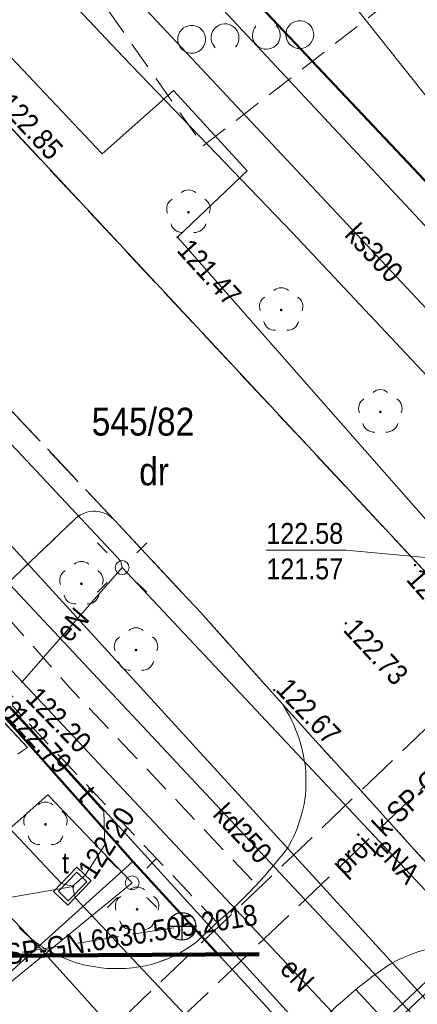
# Model space of a CAD drawing. Extents: x 6439600 to 6443631, y 5654340 to 5654937.
# Tile 44 of 54: x 6440980 to 6440994, y 5654752 to 5654787. Entities that reach past the tile are written whole.
import ezdxf
from ezdxf.enums import TextEntityAlignment as Align

# ---------------------------------------------------------------- set-up
doc = ezdxf.new("R2010")
doc.units = 0
doc.header["$MEASUREMENT"] = 0
for name, pattern in [('1.0_0.5', [1.5, 1, -0.5]), ('1.5_0.5', [2, 1.5, -0.5]), ('2', [0.9, 0.6, -0.3]), ('219-500', [0]), ('PRZER3-1', [4, 3, -1]), ('PTTL', [1.5, 1, -0.5])]:
    doc.linetypes.add(name, pattern=pattern)
doc.layers.get('0').update_dxf_attribs({"color": 2, "linetype": 'CONTINUOUS', "lineweight": 5})
for name, color, linetype in [('203-punkt graniczny', 7, 'CONTINUOUS'), ('209-oznaczenie konturu klasyfikacyjnego', 7, 'CONTINUOUS'), ('211-numer działki ewidencyjnej', 7, 'CONTINUOUS'), ('217-kontur klasyfikacyjny', 7, 'CONTINUOUS'), ('218-kontur użytku gruntowego', 7, 'CONTINUOUS'), ('219-działka ewidencyjna', 7, 'CONTINUOUS'), ('chodnik', 7, 'CONTINUOUS'), ('drzewo liściaste', 7, 'CONTINUOUS'), ('jezdnia', 7, 'CONTINUOUS'), ('komora podziemna', 7, 'CONTINUOUS'), ('krawężnik', 7, 'CONTINUOUS'), ('latarnia', 7, 'CONTINUOUS'), ('pikieta sztuczna', 7, 'CONTINUOUS'), ('pikieta sztuczna-Atr2', 7, 'CONTINUOUS'), ('przewód ciepłowniczy', 7, 'CONTINUOUS'), ('przewód elektroenergetyczny podziemny', 7, 'CONTINUOUS'), ('przewód elektroenergetyczny podziemny-Atr1', 7, 'CONTINUOUS'), ('przewód kanalizacyjny', 7, 'CONTINUOUS'), ('przewód kanalizacyjny - ob. projektowany', 7, 'CONTINUOUS'), ('przewód kanalizacyjny - ob. projektowany-Atr1', 7, 'CONTINUOUS'), ('przewód kanalizacyjny-Atr1', 7, 'CONTINUOUS'), ('przewód telekomunikacyjny podziemny', 7, 'CONTINUOUS'), ('przewód telekomunikacyjny podziemny-Atr1', 7, 'CONTINUOUS'), ('przewód wodociągowy', 7, 'CONTINUOUS'), ('przewód wodociągowy - ob. projektowany', 7, 'CONTINUOUS'), ('rzedna', 7, 'CONTINUOUS'), ('rzedna-Atr2', 7, 'CONTINUOUS'), ('rzedna-Atr3', 7, 'CONTINUOUS'), ('wylot kanału - ob. projektowany', 7, 'CONTINUOUS'), ('właz do komory lub kanału', 7, 'CONTINUOUS'), ('właz do komory lub kanału-Atr17', 7, 'CONTINUOUS'), ('Zakres', 7, 'CONTINUOUS')]:
    doc.layers.add(name, color=color, linetype=linetype)
doc.layers.add('z - kartowanie', color=2, linetype='CONTINUOUS', lineweight=5)
doc.layers.add('z - MPZT', color=121, linetype='PRZER3-1', lineweight=18)
doc.styles.add('MapaZas', font='geodezja.shx', dxfattribs={"width": 0.9})

# ---------------------------------------------------------------- blocks, each defined once
blk = doc.blocks.new('203')
at = {"linetype": 'Continuous', "lineweight": 0}
h = blk.add_hatch(color=0, dxfattribs=at)
edge = h.paths.add_edge_path()
edge.add_arc((0, 0), 0.045, 0, 360)
blk = doc.blocks.new('PW01')
at = {"linetype": 'Continuous', "lineweight": 13}
h = blk.add_hatch(color=0, dxfattribs=at)
edge = h.paths.add_edge_path()
edge.add_arc((0, 0), 0.045, 0, 360)
blk = doc.blocks.new('OP021')
at = {"linetype": 'Continuous', "lineweight": 13}
h = blk.add_hatch(color=0, dxfattribs=at)
edge = h.paths.add_edge_path()
edge.add_arc((0, 0), 0.05, 0, 360)
at = {"color": 0, "linetype": 'Continuous', "lineweight": 13}
for centre, start, end in [((0, 0.4), 49.272, 130.728), ((-0.38, 0.124), 121.308, 202.548), ((0.38, 0.124), 337.452, 58.692), ((-0.235, -0.324), 193.221, 274.871), ((0.235, -0.324), 265.129, 346.779)]:
    blk.add_arc(centre, 0.4, start, end, dxfattribs=at)
blk = doc.blocks.new('SM01')
at = {"color": 0, "linetype": 'Continuous', "lineweight": 13}
for p, q in [((-0.53, 0.531), (-0.883, 0.884)), ((0.531, 0.531), (0.884, 0.884)), ((-0.53, -0.53), (-0.883, -0.883)), ((0.531, -0.53), (0.884, -0.883))]:
    blk.add_line(p, q, dxfattribs=at)
blk.add_circle((0, 0), 0.25, dxfattribs=at)
blk = doc.blocks.new('SUKE')
at = {"color": 0, "linetype": 'Continuous'}
for p, q in [((0, 0.5), (0, -0.5)), ((-0.5, 0), (0.5, 0))]:
    blk.add_line(p, q, dxfattribs=at)
blk.add_circle((-0.001, -0.001), 0.5, dxfattribs=at)
blk = doc.blocks.new('OTZK')
at = {"color": 0}
blk.add_lwpolyline([(-1.2, 1), (-1.026352, 0.984808), (-0.85798, 0.939693), (-0.7, 0.866025), (-0.557212, 0.766044), (-0.433956, 0.642788), (-0.333975, 0.5), (-0.260307, 0.34202), (-0.215192, 0.173648), (-0.2, 0), (-0.215192, -0.173648), (-0.260307, -0.34202), (-0.333975, -0.5), (-0.44425, -0.654861), (-0.581841, -0.786053), (-0.741773, -0.888835), (-0.918267, -0.959493), (-1.104944, -0.995472), (-1.295056, -0.995472), (-1.481733, -0.959493), (-1.658227, -0.888835), (-1.818159, -0.786053), (-1.95575, -0.654861), (-2.066025, -0.5), (-2.145001, -0.327068), (-2.189821, -0.142315), (-2.198867, 0.047582), (-2.171812, 0.235759), (-2.109632, 0.415415), (-2.014576, 0.580057), (-1.890079, 0.723734), (-1.740641, 0.841254), (-1.571662, 0.928368), (-1.389251, 0.981929)], close=True, dxfattribs=at)
blk.add_lwpolyline([(0.469393, -0.682799), (0.35969, -0.542106), (0.276733, -0.384159), (0.223163, -0.213984), (0.200685, -0.036999), (0.210014, 0.141165), (0.250854, 0.314835), (0.321904, 0.478484), (0.420903, 0.626903), (0.5447, 0.755369), (0.689355, 0.859792), (0.850264, 0.936848), (1.022304, 0.984085), (1.2, 1), (1.377696, 0.984085), (1.549736, 0.936848), (1.710645, 0.859792), (1.8553, 0.755369), (1.979097, 0.626903), (2.078096, 0.478484), (2.149146, 0.314835), (2.189986, 0.141165), (2.199315, -0.036999), (2.176837, -0.213984), (2.123267, -0.384159), (2.04031, -0.542106), (1.930607, -0.682799)], dxfattribs=at)

msp = doc.modelspace()

# ---------------------------------------------------------------- linework, layer by layer
at = {"layer": '217-kontur klasyfikacyjny', "color": 3, "linetype": 'Continuous', "lineweight": 13, "flags": 128}
for points in [[(6441010.23, 5654765.19), (6440964.89, 5654822.25)], [(6440964.89, 5654822.25), (6441010.23, 5654765.19)], [(6440960.56, 5654817.8), (6441010.23, 5654765.19)], [(6440984.25, 5654757.15), (6440980.87, 5654754.1)], [(6440996.06, 5654744.3), (6440984.25, 5654757.15)], [(6440980.87, 5654754.1), (6440990.13, 5654743.83)]]:
    msp.add_lwpolyline(points, dxfattribs=at)
at = {"layer": '218-kontur użytku gruntowego', "color": 3, "linetype": 'Continuous', "lineweight": 13, "flags": 128}
for points in [[(6440960.56, 5654817.8), (6441010.23, 5654765.19)], [(6441010.23, 5654765.19), (6440960.56, 5654817.8)], [(6440984.25, 5654757.15), (6440975.96, 5654766.48)], [(6440975.96, 5654766.48), (6440984.25, 5654757.15)], [(6440980.87, 5654754.1), (6440984.25, 5654757.15)], [(6440984.25, 5654757.15), (6440980.87, 5654754.1)], [(6440996.06, 5654744.3), (6440984.25, 5654757.15)], [(6440984.25, 5654757.15), (6440996.06, 5654744.3)], [(6440979.36, 5654755.67), (6440980.87, 5654754.1)], [(6440980.87, 5654754.1), (6440979.36, 5654755.67)], [(6440990.13, 5654743.83), (6440980.87, 5654754.1)], [(6440980.87, 5654754.1), (6440990.13, 5654743.83)]]:
    msp.add_lwpolyline(points, dxfattribs=at)
at = {"layer": '219-działka ewidencyjna', "color": 3, "linetype": '219-500', "lineweight": 13}
for points in [[(6441039.966, 5654733.678), (6440960.56, 5654817.8)], [(6440979.07, 5654769.37), (6441011.675, 5654733.678)], [(6440980.87, 5654754.1), (6440958.429, 5654733.678)]]:
    msp.add_lwpolyline(points, dxfattribs=at)
at = {"layer": '219-działka ewidencyjna', "color": 3, "linetype": '219-500', "lineweight": 13, "flags": 128}
for points in [[(6440984.25, 5654757.15), (6440975.96, 5654766.48)], [(6440980.87, 5654754.1), (6440984.25, 5654757.15)], [(6440996.06, 5654744.3), (6440984.25, 5654757.15)], [(6440980.87, 5654754.1), (6440979.36, 5654755.67)], [(6440980.87, 5654754.1), (6440990.13, 5654743.83)]]:
    msp.add_lwpolyline(points, dxfattribs=at)
at = {"layer": 'chodnik', "color": 7, "linetype": '1.0_0.5', "lineweight": 13, "flags": 128}
msp.add_lwpolyline([(6440980.53, 5654762.09), (6440987.28, 5654754.96), (6440987.44, 5654755.1), (6440987.65, 5654755.28), (6440987.85, 5654755.46), (6440988.04, 5654755.64), (6440988.23, 5654755.83), (6440988.42, 5654756.02), (6440988.61, 5654756.22), (6440988.69, 5654756.31), (6440981.97, 5654763.41), (6440979.17, 5654766.58), (6440961.9, 5654785.16), (6440960.55, 5654786.59), (6440955.77, 5654791.75), (6440951.12, 5654796.56), (6440949.8, 5654795.26)], close=True, dxfattribs=at)
at = {"layer": 'jezdnia', "color": 7, "linetype": '1.5_0.5', "lineweight": 13}
for points in [[(6440861.609, 5654900.411), (6440863.69, 5654898.18), (6440871.93, 5654889.17), (6440876.06, 5654884.79), (6440879.48, 5654881.22), (6440906.8, 5654851.86), (6440923.44, 5654833.94), (6440929.76, 5654827.01), (6440946.76, 5654808.73), (6440952.95, 5654802.31), (6440964.82, 5654789.35), (6440983.59, 5654769.41), (6440986.02, 5654766.81), (6440986.68, 5654766.1), (6440989.64, 5654762.78), (6440998.11, 5654753.44), (6441004.18, 5654747.07), (6441016.644, 5654733.678)], [(6441026.268, 5654733.678), (6441014.05, 5654746.81), (6441013.69, 5654747.24), (6440979.44, 5654783.96), (6440979.03, 5654784.41), (6440957.47, 5654807.58), (6440948.41, 5654817.56), (6440937.72, 5654829.04), (6440912.17, 5654856.41), (6440871.169, 5654900.411)], [(6440980.13, 5654761), (6440980.3, 5654761.12), (6440980.47, 5654761.24), (6440977.87, 5654764.02)], [(6440998.11, 5654753.44), (6440989.64, 5654762.78), (6440989.81, 5654762.5), (6440989.89, 5654762.35), (6440989.96, 5654762.2), (6440990.03, 5654762.05), (6440990.1, 5654761.89), (6440990.16, 5654761.74), (6440990.21, 5654761.59), (6440990.26, 5654761.43), (6440990.31, 5654761.27), (6440990.35, 5654761.11), (6440990.38, 5654760.95), (6440990.41, 5654760.78), (6440990.44, 5654760.62), (6440990.46, 5654760.39), (6440990.47, 5654760.15), (6440990.47, 5654759.91), (6440990.46, 5654759.68), (6440990.44, 5654759.44), (6440990.4, 5654759.21), (6440990.35, 5654758.97), (6440990.29, 5654758.75), (6440990.22, 5654758.52), (6440990.14, 5654758.3), (6440990.05, 5654758.08), (6440989.94, 5654757.87), (6440989.83, 5654757.66), (6440989.67, 5654757.45), (6440989.5, 5654757.24), (6440989.33, 5654757.03), (6440989.15, 5654756.82), (6440988.98, 5654756.62), (6440988.69, 5654756.31), (6440988.61, 5654756.22), (6440988.42, 5654756.02), (6440988.23, 5654755.83), (6440988.04, 5654755.64), (6440987.85, 5654755.46), (6440987.65, 5654755.28), (6440987.44, 5654755.1), (6440987.28, 5654754.96), (6440987.24, 5654754.92), (6440986.56, 5654754.28), (6440986.38, 5654754.14), (6440986.18, 5654754.01), (6440985.99, 5654753.89), (6440985.78, 5654753.78), (6440985.57, 5654753.68), (6440985.29, 5654753.57), (6440984.92, 5654753.45), (6440984.7, 5654753.4), (6440984.47, 5654753.36), (6440984.24, 5654753.33), (6440984.01, 5654753.31), (6440983.78, 5654753.3), (6440983.56, 5654753.3), (6440983.34, 5654753.31), (6440983.12, 5654753.33), (6440982.91, 5654753.36), (6440982.69, 5654753.4), (6440982.48, 5654753.44), (6440982.27, 5654753.5), (6440982.06, 5654753.57), (6440981.85, 5654753.65), (6440981.65, 5654753.73), (6440981.45, 5654753.83), (6440981.26, 5654753.93), (6440981.07, 5654754.04), (6440980.89, 5654754.16), (6440980.7, 5654754.3), (6440980.52, 5654754.45), (6440980.34, 5654754.61), (6440980.17, 5654754.78)], [(6440994.63, 5654746.05), (6440991.14, 5654742.8), (6440986.82, 5654747.46), (6440987.83, 5654748.39), (6440990.8, 5654751.17), (6440990.99, 5654751.37), (6440991.18, 5654751.57), (6440991.57, 5654751.95), (6440991.78, 5654752.13), (6440991.98, 5654752.31), (6440992.2, 5654752.5), (6440992.4, 5654752.67), (6440992.62, 5654752.83), (6440992.84, 5654753), (6440993.06, 5654753.16), (6440993.28, 5654753.32), (6440993.51, 5654753.47), (6440993.75, 5654753.6), (6440993.99, 5654753.71), (6440994.24, 5654753.81), (6440994.49, 5654753.9)]]:
    msp.add_lwpolyline(points, dxfattribs=at)
at = {"layer": 'jezdnia', "color": 7, "linetype": '1.5_0.5', "lineweight": 13, "flags": 128}
for points in [[(6440983.59, 5654769.41), (6440964.82, 5654789.35), (6440964.91, 5654789.25), (6440965.03, 5654789.03), (6440965.09, 5654788.8), (6440965.1, 5654788.56), (6440965.04, 5654788.32), (6440964.94, 5654788.11), (6440964.79, 5654787.93), (6440961.9, 5654785.16), (6440979.17, 5654766.58), (6440982.19, 5654769.45), (6440982.28, 5654769.53), (6440982.38, 5654769.6), (6440982.48, 5654769.64), (6440982.6, 5654769.69), (6440982.71, 5654769.72), (6440982.83, 5654769.73), (6440982.91, 5654769.73), (6440983.07, 5654769.7), (6440983.19, 5654769.67), (6440983.3, 5654769.63), (6440983.4, 5654769.57), (6440983.5, 5654769.49)], [(6440992.26, 5654752.55), (6440999.84, 5654744.38), (6441002.76, 5654747.09), (6441002.93, 5654747.23), (6441003.14, 5654747.32), (6441003.35, 5654747.37), (6441003.58, 5654747.38), (6441003.8, 5654747.32), (6441004, 5654747.22), (6441004.18, 5654747.07), (6440998.11, 5654753.44), (6440997.14, 5654753.95), (6440996.88, 5654754.01), (6440996.62, 5654754.06), (6440996.35, 5654754.09), (6440996.08, 5654754.11), (6440995.81, 5654754.11), (6440995.54, 5654754.1), (6440995.28, 5654754.07), (6440995.01, 5654754.03), (6440994.75, 5654753.97), (6440994.49, 5654753.9), (6440994.24, 5654753.81), (6440993.99, 5654753.71), (6440993.75, 5654753.6), (6440993.51, 5654753.47), (6440993.28, 5654753.32), (6440993.06, 5654753.16), (6440992.84, 5654753), (6440992.62, 5654752.83), (6440992.4, 5654752.67)]]:
    msp.add_lwpolyline(points, close=True, dxfattribs=at)
at = {"layer": 'komora podziemna', "color": 30, "linetype": 'Continuous', "lineweight": 13, "flags": 128}
msp.add_lwpolyline([(6440981.41, 5654756.07), (6440982.25, 5654756.94), (6440982.76, 5654756.45), (6440981.92, 5654755.58)], close=True, dxfattribs=at)
at = {"layer": 'krawężnik', "color": 7, "linetype": 'Continuous', "lineweight": 13, "flags": 128}
for points in [[(6440948.99, 5654816.93), (6440957.47, 5654807.58), (6440979.03, 5654784.41), (6440979.44, 5654783.96), (6441013.69, 5654747.24)], [(6440964.79, 5654787.93), (6440961.9, 5654785.16), (6440979.17, 5654766.58), (6440982.19, 5654769.45), (6440982.28, 5654769.53), (6440982.38, 5654769.6), (6440982.48, 5654769.64), (6440982.6, 5654769.69), (6440982.71, 5654769.72), (6440982.83, 5654769.73), (6440982.91, 5654769.73), (6440983.07, 5654769.7), (6440983.19, 5654769.67), (6440983.3, 5654769.63), (6440983.4, 5654769.57), (6440983.5, 5654769.49), (6440983.59, 5654769.41)], [(6440989.64, 5654762.78), (6440986.68, 5654766.1), (6440986.02, 5654766.81), (6440983.59, 5654769.41)]]:
    msp.add_lwpolyline(points, dxfattribs=at)
at = {"layer": 'krawężnik', "color": 7, "linetype": 'Continuous', "lineweight": 13}
for points in [[(6440980.13, 5654761), (6440980.3, 5654761.12), (6440980.47, 5654761.24), (6440977.87, 5654764.02)], [(6440989.64, 5654762.78), (6440989.73, 5654762.64), (6440989.81, 5654762.5), (6440989.89, 5654762.35), (6440989.96, 5654762.2), (6440990.03, 5654762.05), (6440990.1, 5654761.9), (6440990.16, 5654761.74), (6440990.21, 5654761.59), (6440990.26, 5654761.43), (6440990.31, 5654761.27), (6440990.35, 5654761.11), (6440990.38, 5654760.95), (6440990.41, 5654760.78), (6440990.44, 5654760.62), (6440990.46, 5654760.39), (6440990.47, 5654760.15), (6440990.47, 5654759.91), (6440990.46, 5654759.68), (6440990.44, 5654759.44), (6440990.4, 5654759.21), (6440990.35, 5654758.97), (6440990.29, 5654758.75), (6440990.22, 5654758.52), (6440990.14, 5654758.3), (6440990.05, 5654758.08), (6440989.94, 5654757.87), (6440989.83, 5654757.66), (6440989.67, 5654757.45), (6440989.5, 5654757.24), (6440989.33, 5654757.03), (6440989.15, 5654756.82), (6440988.98, 5654756.62), (6440988.79, 5654756.42), (6440988.69, 5654756.31), (6440988.61, 5654756.22), (6440988.42, 5654756.02), (6440988.23, 5654755.83), (6440988.04, 5654755.64), (6440987.85, 5654755.46), (6440987.65, 5654755.28), (6440987.44, 5654755.1), (6440987.28, 5654754.96), (6440987.24, 5654754.92), (6440986.56, 5654754.28), (6440986.38, 5654754.14), (6440986.18, 5654754.01), (6440985.99, 5654753.89), (6440985.78, 5654753.78), (6440985.57, 5654753.68), (6440985.36, 5654753.6), (6440985.14, 5654753.52), (6440984.92, 5654753.45), (6440984.7, 5654753.4), (6440984.47, 5654753.36), (6440984.24, 5654753.33), (6440984.01, 5654753.31), (6440983.78, 5654753.3), (6440983.56, 5654753.3), (6440983.34, 5654753.31), (6440983.12, 5654753.33), (6440982.91, 5654753.36), (6440982.69, 5654753.4), (6440982.48, 5654753.44), (6440982.27, 5654753.5), (6440982.06, 5654753.57), (6440981.85, 5654753.65), (6440981.65, 5654753.73), (6440981.45, 5654753.83), (6440981.26, 5654753.93), (6440981.07, 5654754.04), (6440980.89, 5654754.16), (6440980.7, 5654754.3), (6440980.52, 5654754.45), (6440980.34, 5654754.61), (6440980.17, 5654754.78)], [(6440994.49, 5654753.9), (6440994.24, 5654753.81), (6440993.99, 5654753.71), (6440993.75, 5654753.6), (6440993.51, 5654753.47), (6440993.28, 5654753.32), (6440993.06, 5654753.16), (6440992.84, 5654753), (6440992.62, 5654752.83), (6440992.4, 5654752.67), (6440992.19, 5654752.49), (6440991.98, 5654752.31), (6440991.78, 5654752.13), (6440991.57, 5654751.95), (6440991.37, 5654751.76), (6440991.18, 5654751.57), (6440990.99, 5654751.37), (6440990.8, 5654751.17), (6440987.83, 5654748.39), (6440986.82, 5654747.46), (6440991.14, 5654742.8), (6440994.63, 5654746.05)]]:
    msp.add_lwpolyline(points, dxfattribs=at)
at = {"layer": 'przewód ciepłowniczy', "color": 212, "linetype": 'Continuous', "lineweight": 13, "flags": 128}
msp.add_lwpolyline([(6440996.08, 5654767.94), (6440985.86, 5654779.56), (6440988.36, 5654781.95), (6440985.72, 5654784.83), (6440983.15, 5654782.56), (6440958.66, 5654808.49), (6440928.7, 5654840.55)], dxfattribs=at)
at = {"layer": 'przewód ciepłowniczy', "color": 212, "linetype": 'Continuous', "lineweight": 13}
for points in [[(6440983.262, 5654733.678), (6440984.67, 5654735.08), (6440985.26, 5654735.64), (6440985.31, 5654736.02), (6440981.53, 5654739.71), (6440981.57, 5654740.02), (6440991.34, 5654749.15), (6440995.18, 5654752.8), (6441002.2, 5654759.61), (6441003.28, 5654760.61), (6441003.28, 5654760.92), (6441001.2, 5654763.1), (6441000.55, 5654763.15)], [(6440983.606, 5654733.678), (6440984.8, 5654734.91), (6440985.71, 5654735.79), (6440985.71, 5654736.08), (6440981.54, 5654740.17), (6440981.56, 5654740.44), (6440991.14, 5654749.4), (6440994.99, 5654753.03), (6441001.67, 5654760.15), (6441002.44, 5654760.94), (6441002.46, 5654761.27), (6441000.56, 5654763.22), (6441000.46, 5654763.24)]]:
    msp.add_lwpolyline(points, dxfattribs=at)
at = {"layer": 'przewód elektroenergetyczny podziemny', "color": 1, "linetype": 'Continuous', "lineweight": 13}
for points in [[(6440965.45, 5654805.6), (6440983.91, 5654786.04), (6440989.99, 5654779.72), (6441019.91, 5654747.86), (6441033.055, 5654733.678)], [(6440964.82, 5654778.08), (6440964.08, 5654774.2), (6440979.27, 5654757.83), (6440981.21, 5654759.54), (6440984.23, 5654756.38), (6440975.58, 5654749.32), (6440972.87, 5654749.59), (6440969.15, 5654746.05), (6440956.085, 5654733.678)]]:
    msp.add_lwpolyline(points, dxfattribs=at)
at = {"layer": 'przewód elektroenergetyczny podziemny', "color": 1, "linetype": 'Continuous', "lineweight": 13, "flags": 128}
for points in [[(6440964.35, 5654788.72), (6440983.82, 5654767.93), (6440983.87, 5654767.7)], [(6440980.28, 5654763.6), (6440960.35, 5654784.85)], [(6440980.28, 5654763.6), (6440983.87, 5654767.7)], [(6440983.87, 5654767.7), (6441003.63, 5654746.66), (6441003.68, 5654746.45)], [(6441000.03, 5654742.56), (6440980.28, 5654763.6)]]:
    msp.add_lwpolyline(points, dxfattribs=at)
at = {"layer": 'przewód kanalizacyjny', "color": 34, "linetype": 'Continuous', "lineweight": 13, "flags": 128}
for points in [[(6441003.23, 5654767.99), (6440982.61, 5654790.01)], [(6441005.55, 5654739.63), (6440970.84, 5654776.69)]]:
    msp.add_lwpolyline(points, dxfattribs=at)
at = {"layer": 'przewód kanalizacyjny - ob. projektowany', "color": 34, "linetype": '1.5_0.5', "lineweight": 13, "flags": 128}
for points in [[(6441002.87, 5654767.64), (6440981.89, 5654747.61)], [(6440985.73, 5654754.77), (6440978.08, 5654753.54)]]:
    msp.add_lwpolyline(points, dxfattribs=at)
at = {"layer": 'przewód telekomunikacyjny podziemny', "color": 30, "linetype": 'Continuous', "lineweight": 13}
for points in [[(6440959.47, 5654780.49), (6440959.45, 5654779.98), (6440981.69, 5654756.36), (6440982.09, 5654756.26), (6440982.18, 5654755.84), (6440992.17, 5654745.23), (6440992.52, 5654745.06), (6440992.13, 5654744.58), (6440981.074, 5654733.678)], [(6441006.119, 5654733.678), (6440996.73, 5654744.11), (6440978.27, 5654764.44), (6440977.71, 5654764.81)]]:
    msp.add_lwpolyline(points, dxfattribs=at)
at = {"layer": 'przewód telekomunikacyjny podziemny', "color": 30, "linetype": 'Continuous', "lineweight": 13, "flags": 128}
msp.add_lwpolyline([(6440977.71, 5654764.81), (6440978.22, 5654764.43), (6440983.21, 5654758.94), (6440983.25, 5654757.74), (6440982.55, 5654756.66), (6440982.09, 5654756.26)], dxfattribs=at)
at = {"layer": 'przewód wodociągowy', "color": 5, "linetype": 'Continuous', "lineweight": 13, "flags": 128}
msp.add_lwpolyline([(6440943.88, 5654834.39), (6441014.82, 5654758.5)], dxfattribs=at)
at = {"layer": 'przewód wodociągowy - ob. projektowany', "color": 5, "linetype": '1.5_0.5', "lineweight": 13}
msp.add_lwpolyline([(6441003.7, 5654770.45), (6440978.86, 5654746.71), (6440965.265, 5654733.678)], dxfattribs=at)
at = {"layer": 'rzedna-Atr2', "color": 6, "lineweight": 13, "flags": 128}
msp.add_lwpolyline([(6440996.08, 5654767.94), (6440991.9, 5654768.32), (6440989.046, 5654768.32)], dxfattribs=at)
at = {"layer": 'rzedna-Atr2', "color": 7, "lineweight": 13, "flags": 128}
msp.add_lwpolyline([(6440982.11, 5654756.25), (6440978.44, 5654755.61), (6440975.618, 5654755.61)], dxfattribs=at)
at = {"layer": 'właz do komory lub kanału', "color": 7, "linetype": 'Continuous', "lineweight": 13, "flags": 128}
msp.add_lwpolyline([(6440982.25, 5654756.76), (6440982.6, 5654756.42), (6440981.94, 5654755.74), (6440981.59, 5654756.08)], close=True, dxfattribs=at)
at = {"layer": 'z - kartowanie', "color": 0, "linetype": 'PTTL', "lineweight": 18}
msp.add_lwpolyline([(6440986.78, 5654782.84), (6440998.86, 5654792.21), (6441001.07, 5654802.577), (6440999.271, 5654802.963), (6440997.25, 5654798.45), (6440987.97, 5654796.27), (6440980.03, 5654798.24), (6440977.38, 5654800.46), (6440975.62, 5654798.79), (6440986.78, 5654782.84)], dxfattribs=at)
at = {"layer": 'z - MPZT', "linetype": 'Continuous', "lineweight": 50}
for points in [[(6440892.41, 5654890.767), (6440947.07, 5654832.59), (6440960.56, 5654817.8), (6441010.281, 5654765.126), (6441020.769, 5654754.015)], [(6440987.32, 5654753.81), (6440984.25, 5654757.15), (6440975.96, 5654766.48), (6440869.606, 5654881.516), (6440862.895, 5654890.282)]]:
    msp.add_lwpolyline(points, dxfattribs=at)
at = {"layer": 'Zakres', "color": 221, "linetype": '2', "lineweight": 140, "ltscale": 20, "flags": 128}
msp.add_lwpolyline([(6441020.39, 5654892.11), (6440805.9, 5654889.86), (6440806.46, 5654752.7), (6441021.62, 5654754.02)], close=True, dxfattribs=at)

# ---------------------------------------------------------------- block references
at = {"layer": '203-punkt graniczny', "color": 3, "linetype": 'Continuous', "lineweight": 13}
for p in [(6440984.25, 5654757.15), (6440980.87, 5654754.1)]:
    msp.add_blockref('203', p, dxfattribs=at)
at = {"layer": 'drzewo liściaste', "color": 94, "linetype": 'Continuous', "lineweight": 13}
for p in [(6440982.41, 5654767.12), (6440984.37, 5654764.74), (6440981.12, 5654758.48), (6440984.41, 5654755.43)]:
    msp.add_blockref('OP021', p, dxfattribs=at)
at = {"layer": 'latarnia', "color": 7, "linetype": 'Continuous', "lineweight": 13}
for p in [(6440983.87, 5654767.7), (6440984.23, 5654756.38)]:
    msp.add_blockref('SM01', p, dxfattribs=at)
at = {"layer": 'pikieta sztuczna', "color": 7, "linetype": 'Continuous', "lineweight": 13}
for p in [(6440994.39, 5654767.79), (6440991.9, 5654765.7), (6440989.33, 5654763.3)]:
    msp.add_blockref('PW01', p, dxfattribs=at)
at = {"layer": 'rzedna', "color": 212, "linetype": 'Continuous', "lineweight": 13}
msp.add_blockref('PW01', (6440985.86, 5654779.56), dxfattribs=at)
at = {"layer": 'rzedna', "color": 1, "linetype": 'Continuous', "lineweight": 13}
msp.add_blockref('PW01', (6440980.28, 5654763.6), dxfattribs=at)
at = {"layer": 'rzedna', "color": 30, "linetype": 'Continuous', "lineweight": 13}
for p in [(6440982.55, 5654756.66), (6440982.11, 5654756.25)]:
    msp.add_blockref('PW01', p, dxfattribs=at)
at = {"layer": 'wylot kanału - ob. projektowany', "color": 34, "linetype": 'Continuous', "lineweight": 13}
msp.add_blockref('SUKE', (6440986.02, 5654754.82), dxfattribs=at)
at = {"layer": 'z - kartowanie', "color": 0, "linetype": 'PTTL', "lineweight": 18, "xscale": 0.4999999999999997, "yscale": 0.4999999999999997}
for p, rotation in [((6440986.965, 5654786.697), 2.695687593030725), ((6440989.648, 5654786.825), 181.2152817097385)]:
    msp.add_blockref('OTZK', p, dxfattribs=dict(at, rotation=rotation))
at = {"layer": 'z - kartowanie', "color": 94, "linetype": 'Continuous', "lineweight": 13}
for p in [(6440986.25, 5654780.46), (6440989.58, 5654776.95), (6440993.14, 5654773.29)]:
    msp.add_blockref('OP021', p, dxfattribs=at)

# ---------------------------------------------------------------- texts
at = {"layer": '209-oznaczenie konturu klasyfikacyjnego', "color": 3, "linetype": 'Continuous', "lineweight": 13, "style": 'MapaZas', "width": 0.9}
msp.add_text('dr', height=1, dxfattribs=at).set_placement((6440984.484, 5654771.652), align=Align.TOP_LEFT)
at = {"layer": '211-numer działki ewidencyjnej', "color": 3, "linetype": 'Continuous', "lineweight": 13, "style": 'MapaZas', "width": 0.9}
msp.add_text('545/82', height=1, dxfattribs=at).set_placement((6440982.78, 5654773.44), align=Align.TOP_LEFT)
at = {"layer": 'pikieta sztuczna-Atr2', "color": 7, "lineweight": 13, "style": 'MapaZas', "width": 0.9}
for s, rotation, p in [('122.85', 312.899, (6440979.38, 5654784.3)), ('122.73', 312.934, (6440991.77, 5654765.44)), ('122.67', 313.203, (6440989.35, 5654763.29))]:
    msp.add_text(s, height=0.75, rotation=rotation, dxfattribs=at).set_placement(p)
msp.add_text('122.67', height=0.75, rotation=311.102, dxfattribs=at).set_placement((6440994.6, 5654767.75), align=Align.TOP_LEFT)
at = {"layer": 'przewód elektroenergetyczny podziemny-Atr1', "color": 1, "lineweight": 13, "style": 'MapaZas', "width": 0.9}
for s, rotation, p in [('eN', 48.794, (6440982.08, 5654765.65)), ('eNA', 313.203, (6440993.75, 5654757.18)), ('eN', 313.188, (6440990.16, 5654753.08))]:
    msp.add_text(s, height=0.75, rotation=rotation, dxfattribs=at).set_placement(p, align=Align.MIDDLE_CENTER)
at = {"layer": 'przewód kanalizacyjny - ob. projektowany-Atr1', "color": 34, "lineweight": 13, "style": 'MapaZas', "width": 0.9}
for rotation, p in [(43.67, (6440995.87, 5654760.96)), (9.13, (6440982.86, 5654754.31))]:
    msp.add_text('proj. k SP-GN.6630.505.2018', height=0.75, rotation=rotation, dxfattribs=at).set_placement(p, align=Align.MIDDLE_CENTER)
at = {"layer": 'przewód kanalizacyjny-Atr1', "color": 34, "lineweight": 13, "style": 'MapaZas', "width": 0.9}
for s, rotation, p in [('ks300', 313.12, (6440992.92, 5654779)), ('kd250', 313.125, (6440988.2, 5654758.16))]:
    msp.add_text(s, height=0.75, rotation=rotation, dxfattribs=at).set_placement(p, align=Align.MIDDLE_CENTER)
at = {"layer": 'przewód telekomunikacyjny podziemny-Atr1', "color": 30, "lineweight": 13, "style": 'MapaZas', "width": 0.9}
msp.add_text('t', height=0.75, rotation=312.269, dxfattribs=at).set_placement((6440982.62, 5654759.59), align=Align.MIDDLE_CENTER)
at = {"layer": 'rzedna-Atr2', "color": 212, "lineweight": 13, "style": 'MapaZas', "width": 0.9}
msp.add_text('121.47', height=0.75, rotation=312.366, dxfattribs=at).set_placement((6440985.8, 5654779.07))
at = {"layer": 'rzedna-Atr2', "color": 6, "lineweight": 13, "style": 'MapaZas', "width": 0.9}
msp.add_text('122.58', height=0.75, dxfattribs=at).set_placement((6440989.046, 5654768.328), align=Align.BOTTOM_LEFT)
at = {"layer": 'rzedna-Atr2', "color": 30, "lineweight": 13, "style": 'MapaZas', "width": 0.9}
for s, rotation, p in [('123.50', 312.268, (6440978.22, 5654764.43)), ('122.79', 312.24, (6440980, 5654762.53)), ('122.20', 57.051, (6440982.55, 5654756.66))]:
    msp.add_text(s, height=0.75, rotation=rotation, dxfattribs=at).set_placement(p, align=Align.MIDDLE_LEFT)
at = {"layer": 'rzedna-Atr2', "color": 1, "lineweight": 13, "style": 'MapaZas', "width": 0.9}
msp.add_text('122.20', height=0.75, rotation=314.212, dxfattribs=at).set_placement((6440980.37, 5654762.96))
at = {"layer": 'rzedna-Atr3', "color": 6, "lineweight": 13, "style": 'MapaZas', "width": 0.9}
msp.add_text('121.57', height=0.75, dxfattribs=at).set_placement((6440989.046, 5654767.053), align=Align.BOTTOM_LEFT)
at = {"layer": 'właz do komory lub kanału-Atr17', "color": 7, "lineweight": 13, "style": 'MapaZas', "width": 0.9}
msp.add_text('t', height=0.75, dxfattribs=at).set_placement((6440981.71, 5654756.72))

doc.saveas('drawing.dxf')
